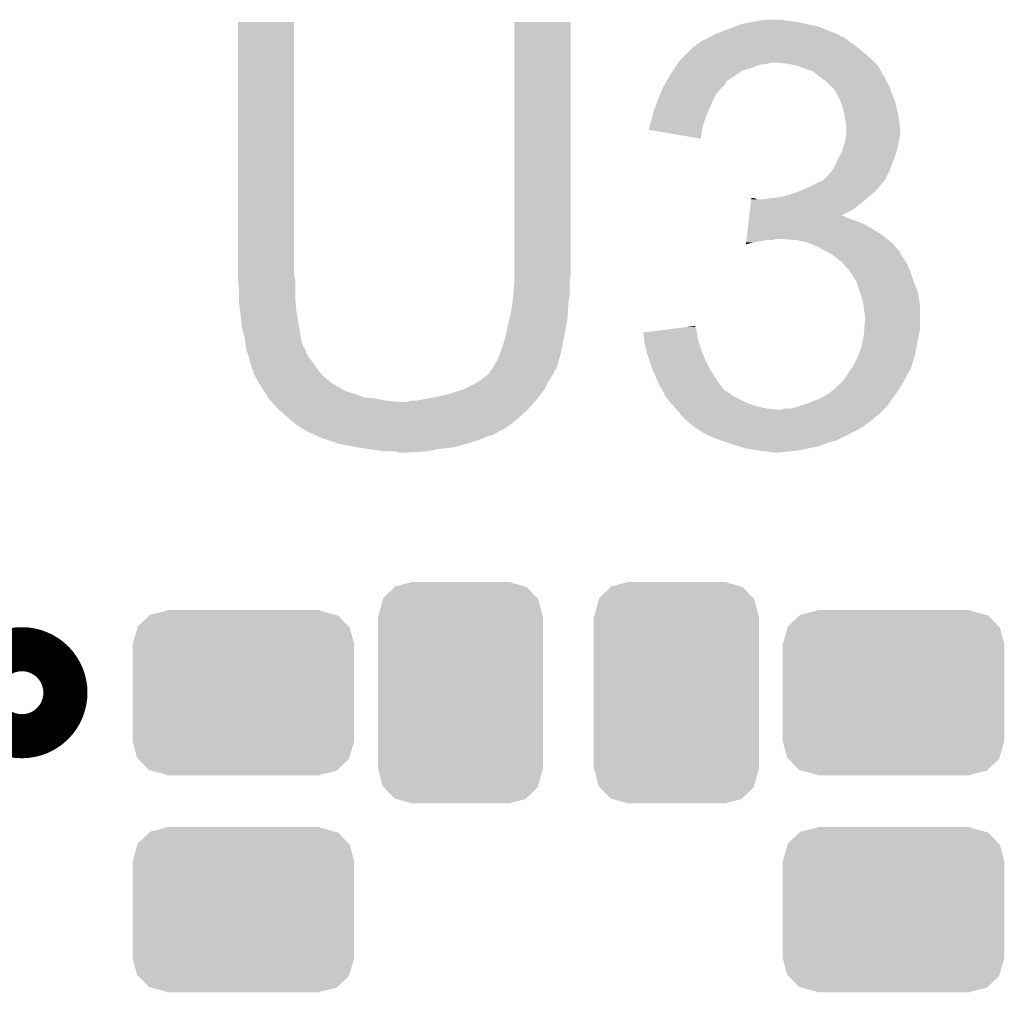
# Model space of a CAD drawing. Extents: x -0.05 to 0.95, y -0.15 to 1.54.
# Tile 40 of 45: x 0.4 to 0.49, y 1.33 to 1.42. Entities that reach past the tile are written whole.
import ezdxf

# ---------------------------------------------------------------- set-up
doc = ezdxf.new("R2010")
doc.units = 0
doc.layers.get('0').update_dxf_attribs({"linetype": 'CONTINUOUS'})
doc.layers.add('ACCEL_35_CLICK_V101_GTO', color=14, linetype='CONTINUOUS')
doc.layers.add('ACCEL_35_CLICK_V101_GTS', color=12, linetype='CONTINUOUS')

# ---------------------------------------------------------------- blocks, each defined once
blk = doc.blocks.new('CUSTOM_77')
for points in [[(-0.008455, 0.007081), (-0.00695, 0.00745), (0.008316, 0.007081), (0.00695, 0.00745)], [(-0.00695, 0.00745), (-0.00695, 0.0075), (0.00695, 0.00745), (0.00695, 0.0075)], [(-0.009584, 0.00602), (-0.00853, 0.00701), (0.009538, 0.00602), (0.008578, 0.00701)], [(-0.00853, 0.00701), (-0.008455, 0.007081), (0.008578, 0.00701), (0.008316, 0.007081)], [(-0.01005, 0.0044), (-0.009619, 0.005898), (0.01005, 0.0044), (0.009657, 0.005898)], [(-0.009619, 0.005898), (-0.009584, 0.00602), (0.009657, 0.005898), (0.009538, 0.00602)], [(-0.01005, -0.0044), (-0.01005, 0.0044), (0.01005, -0.0044), (0.01005, 0.0044)], [(-0.009657, -0.005898), (-0.01005, -0.0044), (0.009619, -0.005898), (0.01005, -0.0044)], [(-0.009538, -0.00602), (-0.009657, -0.005898), (0.009584, -0.00602), (0.009619, -0.005898)], [(-0.008578, -0.00701), (-0.009538, -0.00602), (0.00853, -0.00701), (0.009584, -0.00602)], [(-0.008316, -0.007081), (-0.008578, -0.00701), (0.008455, -0.007081), (0.00853, -0.00701)], [(-0.00695, -0.00745), (-0.008316, -0.007081), (0.00695, -0.00745), (0.008455, -0.007081)], [(-0.00695, -0.0075), (-0.00695, -0.00745), (0.00695, -0.0075), (0.00695, -0.00745)]]:
    blk.add_solid(points)
blk = doc.blocks.new('CUSTOM_78')
for points in [[(-0.005898, 0.009657), (-0.0044, 0.01005), (0.005812, 0.009657), (0.0044, 0.01005)], [(-0.00701, 0.008578), (-0.005946, 0.00961), (0.006979, 0.008578), (0.005978, 0.00961)], [(-0.005946, 0.00961), (-0.005898, 0.009657), (0.005978, 0.00961), (0.005812, 0.009657)], [(-0.00745, 0.007), (-0.007032, 0.008498), (0.00745, 0.007), (0.007057, 0.008498)], [(-0.007032, 0.008498), (-0.00701, 0.008578), (0.007057, 0.008498), (0.006979, 0.008578)], [(-0.0075, -0.00695), (-0.0075, 0.00695), (0.0075, -0.00695), (0.0075, 0.00695)], [(-0.00745, 0.00695), (-0.00745, 0.007), (0.00745, 0.00695), (0.00745, 0.007)], [(-0.00745, -0.007), (-0.00745, -0.00695), (0.00745, -0.007), (0.00745, -0.00695)], [(-0.007057, -0.008498), (-0.00745, -0.007), (0.007032, -0.008498), (0.00745, -0.007)], [(-0.006979, -0.008578), (-0.007057, -0.008498), (0.00701, -0.008578), (0.007032, -0.008498)], [(-0.005978, -0.00961), (-0.006979, -0.008578), (0.005946, -0.00961), (0.00701, -0.008578)], [(-0.005811, -0.009657), (-0.005978, -0.00961), (0.005898, -0.009657), (0.005946, -0.00961)], [(-0.0044, -0.01005), (-0.005811, -0.009657), (0.0044, -0.01005), (0.005898, -0.009657)]]:
    blk.add_solid(points)

msp = doc.modelspace()

# ---------------------------------------------------------------- linework, layer by layer
at = {"layer": 'ACCEL_35_CLICK_V101_GTO', "const_width": 0.0079}
msp.add_lwpolyline([(0.3984, 1.3595, 1), (0.4024, 1.3595, 1)], format="xyb", close=True, dxfattribs=at)
at = {"layer": 'ACCEL_35_CLICK_V101_GTO'}
for points in [[(0.42, 1.3974), (0.420001, 1.420399), (0.4251, 1.3974), (0.4251, 1.420399)], [(0.420001, 1.420399), (0.420001, 1.4204), (0.4251, 1.420399), (0.420001, 1.4204)], [(0.4451, 1.3982), (0.445101, 1.420399), (0.4502, 1.3982), (0.4502, 1.420399)], [(0.445101, 1.420399), (0.445101, 1.4204), (0.4502, 1.420399), (0.445101, 1.4204)], [(0.4644, 1.4197), (0.46518, 1.42), (0.47335, 1.4197), (0.4726, 1.42)], [(0.46518, 1.42), (0.4657, 1.4202), (0.4726, 1.42), (0.4716, 1.4202)], [(0.4657, 1.4202), (0.4667, 1.4204), (0.4716, 1.4202), (0.4707, 1.4204)], [(0.4667, 1.4204), (0.4672, 1.4205), (0.4707, 1.4204), (0.4699, 1.4205)], [(0.4672, 1.4205), (0.468, 1.4206), (0.4699, 1.4205), (0.4693, 1.4206)], [(0.462, 1.4186), (0.4628, 1.419), (0.4755, 1.4186), (0.475, 1.419)], [(0.4628, 1.419), (0.462967, 1.4191), (0.475, 1.419), (0.4747, 1.4191)], [(0.462967, 1.4191), (0.463133, 1.4192), (0.4747, 1.4191), (0.4746, 1.4192)], [(0.463133, 1.4192), (0.4633, 1.4193), (0.4746, 1.4192), (0.47435, 1.4193)], [(0.4633, 1.4193), (0.4644, 1.4197), (0.47435, 1.4193), (0.47335, 1.4197)], [(0.4609, 1.4177), (0.4613, 1.4181), (0.4767, 1.4177), (0.47622, 1.4181)], [(0.4613, 1.4181), (0.4615, 1.4182), (0.47622, 1.4181), (0.4761, 1.4182)], [(0.4615, 1.4182), (0.4617, 1.4184), (0.4761, 1.4182), (0.4758, 1.4184)], [(0.4617, 1.4184), (0.462, 1.4186), (0.4758, 1.4184), (0.4755, 1.4186)], [(0.4603, 1.4171), (0.4609, 1.4177), (0.4774, 1.4171), (0.4767, 1.4177)], [(0.459633, 1.4162), (0.459833, 1.4165), (0.4666, 1.4162), (0.4673, 1.4165)], [(0.459833, 1.4165), (0.4599, 1.4166), (0.4673, 1.4165), (0.468, 1.4166)], [(0.4599, 1.4166), (0.459967, 1.4167), (0.468, 1.4166), (0.4685, 1.4167)], [(0.459967, 1.4167), (0.4601, 1.4169), (0.4778, 1.4167), (0.4776, 1.4169)], [(0.4601, 1.4169), (0.4603, 1.4171), (0.4776, 1.4169), (0.4774, 1.4171)], [(0.4699, 1.4166), (0.4689, 1.4167), (0.4779, 1.4166), (0.4778, 1.4167)], [(0.4708, 1.4164), (0.4699, 1.4166), (0.4781, 1.4164), (0.4779, 1.4166)], [(0.4716, 1.4161), (0.4708, 1.4164), (0.478267, 1.4161), (0.4781, 1.4164)], [(0.458891, 1.414999), (0.459183, 1.4155), (0.4643, 1.414999), (0.4651, 1.4155)], [(0.459183, 1.4155), (0.4593, 1.4157), (0.4651, 1.4155), (0.46538, 1.4157)], [(0.4593, 1.4157), (0.4595, 1.416), (0.46538, 1.4157), (0.4658, 1.416)], [(0.4595, 1.416), (0.459633, 1.4162), (0.4658, 1.416), (0.4666, 1.4162)], [(0.4722, 1.4159), (0.4716, 1.4161), (0.478378, 1.4159), (0.478267, 1.4161)], [(0.4727, 1.4155), (0.4722, 1.4159), (0.4786, 1.4155), (0.478378, 1.4159)], [(0.472834, 1.4154), (0.4727, 1.4155), (0.4787, 1.4154), (0.4786, 1.4155)], [(0.4731, 1.4152), (0.472834, 1.4154), (0.478767, 1.4152), (0.4787, 1.4154)], [(0.458475, 1.4142), (0.4586, 1.4145), (0.4637, 1.4142), (0.464, 1.4145)], [(0.4586, 1.4145), (0.458658, 1.4146), (0.464, 1.4145), (0.4641, 1.4146)], [(0.458658, 1.4146), (0.458833, 1.4149), (0.4641, 1.4146), (0.4643, 1.4149)], [(0.458833, 1.4149), (0.458891, 1.414999), (0.4643, 1.4149), (0.4643, 1.414999)], [(0.47325, 1.4151), (0.4731, 1.4152), (0.4788, 1.4151), (0.478767, 1.4152)], [(0.4734, 1.415), (0.47325, 1.4151), (0.47886, 1.415), (0.4788, 1.4151)], [(0.4738, 1.4146), (0.4734, 1.415), (0.4791, 1.4146), (0.47886, 1.415)], [(0.4741, 1.4143), (0.4738, 1.4146), (0.4792, 1.4143), (0.4791, 1.4146)], [(0.4581, 1.4133), (0.458267, 1.4137), (0.463128, 1.4133), (0.4633, 1.4137)], [(0.458267, 1.4137), (0.458475, 1.4142), (0.4633, 1.4137), (0.4637, 1.4142)], [(0.474271, 1.414), (0.4741, 1.4143), (0.4793, 1.414), (0.4792, 1.4143)], [(0.4745, 1.4136), (0.474271, 1.414), (0.479471, 1.4136), (0.4793, 1.414)], [(0.474629, 1.4133), (0.4745, 1.4136), (0.4796, 1.4133), (0.479471, 1.4136)], [(0.4577, 1.4122), (0.457991, 1.413), (0.462644, 1.4122), (0.463, 1.413)], [(0.457991, 1.413), (0.4581, 1.4133), (0.463, 1.413), (0.463128, 1.4133)], [(0.4748, 1.4129), (0.474629, 1.4133), (0.4797, 1.4129), (0.4796, 1.4133)], [(0.474914, 1.4125), (0.4748, 1.4129), (0.4798, 1.4125), (0.4797, 1.4129)], [(0.4575, 1.4114), (0.457675, 1.4121), (0.462345, 1.4114), (0.4626, 1.4121)], [(0.457675, 1.4121), (0.4577, 1.4122), (0.4626, 1.4121), (0.462644, 1.4122)], [(0.475, 1.4122), (0.474914, 1.4125), (0.47986, 1.4122), (0.4798, 1.4125)], [(0.4751, 1.4116), (0.475, 1.4122), (0.47998, 1.4116), (0.47986, 1.4122)], [(0.4573, 1.4107), (0.4574, 1.4109), (0.46215, 1.4107), (0.462183, 1.4109)], [(0.4574, 1.4111), (0.4575, 1.4114), (0.462236, 1.4111), (0.462345, 1.4114)], [(0.4574, 1.411), (0.4574, 1.4111), (0.4622, 1.411), (0.462236, 1.4111)], [(0.4574, 1.4109), (0.4574, 1.411), (0.462183, 1.4109), (0.4622, 1.411)], [(0.47512, 1.4115), (0.4751, 1.4116), (0.48, 1.4115), (0.47998, 1.4116)], [(0.4752, 1.4111), (0.47512, 1.4115), (0.480044, 1.4111), (0.48, 1.4115)], [(0.4752, 1.4106), (0.4752, 1.4111), (0.4801, 1.4106), (0.480044, 1.4111)], [(0.4573, 1.410601), (0.4573, 1.4107), (0.462133, 1.410601), (0.46215, 1.4107)], [(0.461999, 1.4098), (0.4573, 1.410601), (0.461999, 1.4098), (0.462133, 1.410601)], [(0.475133, 1.4097), (0.4752, 1.4101), (0.48, 1.4097), (0.4801, 1.4101)], [(0.4752, 1.4101), (0.4752, 1.4106), (0.4801, 1.4101), (0.4801, 1.4106)], [(0.4748, 1.4086), (0.474967, 1.4091), (0.479757, 1.4086), (0.4799, 1.4091)], [(0.474967, 1.4091), (0.4751, 1.4095), (0.4799, 1.4091), (0.479967, 1.4095)], [(0.4751, 1.4095), (0.475133, 1.4097), (0.479967, 1.4095), (0.48, 1.4097)], [(0.474, 1.407), (0.4747, 1.4084), (0.479175, 1.407), (0.4797, 1.4084)], [(0.4747, 1.4084), (0.4748, 1.4086), (0.4797, 1.4084), (0.479757, 1.4086)], [(0.4732, 1.4061), (0.4736, 1.4065), (0.47875, 1.4061), (0.47895, 1.4065)], [(0.4736, 1.4065), (0.47384, 1.4068), (0.47895, 1.4065), (0.4791, 1.4068)], [(0.47384, 1.4068), (0.474, 1.407), (0.4791, 1.4068), (0.479175, 1.407)], [(0.4718, 1.4054), (0.4724, 1.4057), (0.478175, 1.4054), (0.4784, 1.4057)], [(0.4724, 1.4057), (0.4728, 1.4059), (0.4784, 1.4057), (0.4786, 1.4059)], [(0.4729, 1.4059), (0.47305, 1.406), (0.4786, 1.4059), (0.4787, 1.406)], [(0.47305, 1.406), (0.4732, 1.4061), (0.4787, 1.406), (0.47875, 1.4061)], [(0.4692, 1.4045), (0.47, 1.4047), (0.47722, 1.4045), (0.47746, 1.4047)], [(0.47, 1.4047), (0.4706, 1.4049), (0.47746, 1.4047), (0.4777, 1.4049)], [(0.4706, 1.4049), (0.4709, 1.405), (0.4777, 1.4049), (0.4778, 1.405)], [(0.4709, 1.405), (0.471575, 1.4053), (0.4778, 1.405), (0.4781, 1.4053)], [(0.471575, 1.4053), (0.4718, 1.4054), (0.4781, 1.4053), (0.478175, 1.4054)], [(0.46647, 1.4033), (0.466529, 1.4038), (0.4757, 1.4033), (0.4764, 1.4038)], [(0.466529, 1.4038), (0.466589, 1.4043), (0.4764, 1.4038), (0.476983, 1.4043)], [(0.466589, 1.4043), (0.466601, 1.4044), (0.4671, 1.4043), (0.4669, 1.4044)], [(0.466601, 1.4044), (0.466601, 1.4044), (0.4669, 1.4044), (0.466601, 1.4044)], [(0.4678, 1.4043), (0.4685, 1.4044), (0.476983, 1.4043), (0.4771, 1.4044)], [(0.4685, 1.4044), (0.4692, 1.4045), (0.4771, 1.4044), (0.47722, 1.4045)], [(0.46641, 1.4028), (0.46647, 1.4033), (0.474704, 1.4028), (0.4757, 1.4033)], [(0.466267, 1.4016), (0.466326, 1.4021), (0.4776, 1.4016), (0.4767, 1.4021)], [(0.466326, 1.4021), (0.466362, 1.4024), (0.4767, 1.4021), (0.4759, 1.4024)], [(0.466362, 1.4024), (0.466386, 1.4026), (0.4759, 1.4024), (0.4753, 1.4026)], [(0.466386, 1.4026), (0.46641, 1.4028), (0.4753, 1.4026), (0.4749, 1.4028)], [(0.46641, 1.4028), (0.46641, 1.4028), (0.4749, 1.4028), (0.474704, 1.4028)], [(0.46616, 1.4007), (0.466207, 1.4011), (0.478914, 1.4007), (0.4784, 1.4011)], [(0.466207, 1.4011), (0.466267, 1.4016), (0.4784, 1.4011), (0.4776, 1.4016)], [(0.4661, 1.400201), (0.466124, 1.4004), (0.4661, 1.400201), (0.4668, 1.4004)], [(0.466124, 1.4004), (0.466136, 1.4005), (0.4668, 1.4004), (0.4675, 1.4005)], [(0.466136, 1.4005), (0.466148, 1.4006), (0.4675, 1.4005), (0.468, 1.4006)], [(0.466148, 1.4006), (0.46616, 1.4007), (0.4685, 1.4006), (0.4689, 1.4007)], [(0.4706, 1.4006), (0.4694, 1.4007), (0.479043, 1.4006), (0.478914, 1.4007)], [(0.4716, 1.4004), (0.4706, 1.4006), (0.4793, 1.4004), (0.479043, 1.4006)], [(0.4726, 1.4), (0.4716, 1.4004), (0.479656, 1.4), (0.4793, 1.4004)], [(0.4733, 1.3996), (0.4726, 1.4), (0.480011, 1.3996), (0.479656, 1.4)], [(0.473501, 1.3995), (0.4733, 1.3996), (0.4801, 1.3995), (0.480011, 1.3996)], [(0.473701, 1.3994), (0.473501, 1.3995), (0.4801, 1.3994), (0.4801, 1.3995)], [(0.4739, 1.3993), (0.473701, 1.3994), (0.480167, 1.3993), (0.4801, 1.3994)], [(0.4744, 1.3989), (0.4739, 1.3993), (0.480433, 1.3989), (0.480167, 1.3993)], [(0.4747, 1.3987), (0.4744, 1.3989), (0.480567, 1.3987), (0.480433, 1.3989)], [(0.4748, 1.3986), (0.4747, 1.3987), (0.480633, 1.3986), (0.480567, 1.3987)], [(0.474888, 1.3985), (0.4748, 1.3986), (0.4807, 1.3985), (0.480633, 1.3986)], [(0.4755, 1.3978), (0.474888, 1.3985), (0.481, 1.3978), (0.4807, 1.3985)], [(0.4451, 1.3973), (0.4451, 1.3982), (0.4502, 1.3973), (0.4502, 1.3982)], [(0.4761, 1.3969), (0.4755, 1.3978), (0.4813, 1.3969), (0.481, 1.3978)], [(0.42, 1.3971), (0.42, 1.3974), (0.425175, 1.3971), (0.4251, 1.3974)], [(0.420009, 1.397), (0.42, 1.3971), (0.4252, 1.397), (0.425175, 1.3971)], [(0.4201, 1.396), (0.420009, 1.397), (0.4252, 1.396), (0.4252, 1.397)], [(0.445, 1.3957), (0.445092, 1.3968), (0.4501, 1.3957), (0.4501, 1.3968)], [(0.445092, 1.3968), (0.4451, 1.3969), (0.4501, 1.3968), (0.45012, 1.3969)], [(0.4451, 1.3969), (0.4451, 1.3973), (0.45012, 1.3969), (0.4502, 1.3973)], [(0.476433, 1.3959), (0.4761, 1.3969), (0.4817, 1.3959), (0.4813, 1.3969)], [(0.4201, 1.3954), (0.4201, 1.396), (0.4252, 1.3954), (0.4252, 1.396)], [(0.44498, 1.3955), (0.445, 1.3957), (0.4501, 1.3955), (0.4501, 1.3957)], [(0.4767, 1.3951), (0.476433, 1.3959), (0.481833, 1.3951), (0.4817, 1.3959)], [(0.4201, 1.395), (0.4201, 1.3954), (0.425233, 1.395), (0.4252, 1.3954)], [(0.420189, 1.3942), (0.4201, 1.395), (0.4253, 1.3942), (0.425233, 1.395)], [(0.4449, 1.3947), (0.44492, 1.3949), (0.449987, 1.3947), (0.45, 1.3949)], [(0.44492, 1.3949), (0.44498, 1.3955), (0.45, 1.3949), (0.4501, 1.3955)], [(0.476757, 1.3947), (0.4767, 1.3951), (0.4819, 1.3947), (0.481833, 1.3951)], [(0.4202, 1.3941), (0.420189, 1.3942), (0.425317, 1.3941), (0.4253, 1.3942)], [(0.4204, 1.3925), (0.4202, 1.3941), (0.425583, 1.3925), (0.425317, 1.3941)], [(0.4447, 1.3937), (0.4449, 1.3947), (0.44992, 1.3937), (0.449987, 1.3947)], [(0.4768, 1.3944), (0.476757, 1.3947), (0.4819, 1.3944), (0.4819, 1.3947)], [(0.4769, 1.3938), (0.4768, 1.3944), (0.4819, 1.3938), (0.4819, 1.3944)], [(0.4443, 1.3919), (0.444633, 1.3934), (0.449619, 1.3919), (0.4499, 1.3934)], [(0.444633, 1.3934), (0.4447, 1.3937), (0.4499, 1.3934), (0.44992, 1.3937)], [(0.476842, 1.3925), (0.4769, 1.3932), (0.4819, 1.3925), (0.4819, 1.3932)], [(0.4769, 1.3932), (0.4769, 1.3938), (0.4819, 1.3932), (0.4819, 1.3938)], [(0.4206, 1.3918), (0.4204, 1.3925), (0.4257, 1.3918), (0.425583, 1.3925)], [(0.456801, 1.3922), (0.458369, 1.3924), (0.461667, 1.3922), (0.4616, 1.3924)], [(0.456812, 1.3921), (0.456801, 1.3922), (0.4617, 1.3921), (0.461667, 1.3922)], [(0.456845, 1.3918), (0.456812, 1.3921), (0.4617, 1.3918), (0.4617, 1.3921)], [(0.458369, 1.3924), (0.459937, 1.3926), (0.4616, 1.3924), (0.4616, 1.3926)], [(0.459937, 1.3926), (0.460721, 1.3927), (0.4616, 1.3926), (0.4615, 1.3927)], [(0.460721, 1.3927), (0.4615, 1.392799), (0.4615, 1.3927), (0.4615, 1.392799)], [(0.4768, 1.392), (0.476842, 1.3925), (0.4818, 1.392), (0.4819, 1.3925)], [(0.420671, 1.3913), (0.4206, 1.3918), (0.4258, 1.3913), (0.4257, 1.3918)], [(0.4207, 1.3911), (0.420671, 1.3913), (0.42588, 1.3911), (0.4258, 1.3913)], [(0.4439, 1.3906), (0.4441, 1.3912), (0.44936, 1.3906), (0.44948, 1.3912)], [(0.4441, 1.3912), (0.444271, 1.3918), (0.44948, 1.3912), (0.4496, 1.3918)], [(0.444271, 1.3918), (0.4443, 1.3919), (0.4496, 1.3918), (0.449619, 1.3919)], [(0.456889, 1.3914), (0.456845, 1.3918), (0.4618, 1.3914), (0.4617, 1.3918)], [(0.4569, 1.3913), (0.456889, 1.3914), (0.461833, 1.3913), (0.4618, 1.3914)], [(0.457078, 1.3905), (0.4569, 1.3913), (0.4621, 1.3905), (0.461833, 1.3913)], [(0.476618, 1.391), (0.4768, 1.392), (0.4816, 1.391), (0.4818, 1.392)], [(0.42075, 1.3908), (0.4207, 1.3911), (0.426, 1.3908), (0.42588, 1.3911)], [(0.420767, 1.3907), (0.42075, 1.3908), (0.4261, 1.3907), (0.426, 1.3908)], [(0.4208, 1.3905), (0.420767, 1.3907), (0.426167, 1.3905), (0.4261, 1.3907)], [(0.42084, 1.3904), (0.4208, 1.3905), (0.4262, 1.3904), (0.426167, 1.3905)], [(0.421, 1.39), (0.42084, 1.3904), (0.4264, 1.39), (0.4262, 1.3904)], [(0.4435, 1.3896), (0.44378, 1.3903), (0.4491, 1.3896), (0.4493, 1.3903)], [(0.44378, 1.3903), (0.4439, 1.3906), (0.4493, 1.3903), (0.44936, 1.3906)], [(0.4571, 1.3904), (0.457078, 1.3905), (0.46214, 1.3904), (0.4621, 1.3905)], [(0.4574, 1.3895), (0.4571, 1.3904), (0.4625, 1.3895), (0.46214, 1.3904)], [(0.4762, 1.3899), (0.4764, 1.3904), (0.481357, 1.3899), (0.4815, 1.3904)], [(0.4764, 1.3904), (0.4766, 1.3909), (0.4815, 1.3904), (0.481583, 1.3909)], [(0.4766, 1.3909), (0.476618, 1.391), (0.481583, 1.3909), (0.4816, 1.391)], [(0.4211, 1.3895), (0.421, 1.39), (0.4268, 1.3895), (0.4264, 1.39)], [(0.4213, 1.3889), (0.4211, 1.3895), (0.4272, 1.3889), (0.4268, 1.3895)], [(0.4433, 1.3893), (0.4435, 1.3896), (0.449014, 1.3893), (0.4491, 1.3896)], [(0.4576, 1.3889), (0.4574, 1.3895), (0.462833, 1.3889), (0.4625, 1.3895)], [(0.4758, 1.3891), (0.4762, 1.3899), (0.481129, 1.3891), (0.481357, 1.3899)], [(0.4214, 1.3887), (0.4213, 1.3889), (0.427366, 1.3887), (0.4272, 1.3889)], [(0.4214, 1.3885), (0.4214, 1.3887), (0.427533, 1.3885), (0.427366, 1.3887)], [(0.4428, 1.3885), (0.4429, 1.3887), (0.44865, 1.3885), (0.44875, 1.3887)], [(0.4429, 1.3887), (0.443, 1.3888), (0.44875, 1.3887), (0.4488, 1.3888)], [(0.443, 1.3888), (0.4431, 1.3889), (0.4488, 1.3888), (0.4489, 1.3889)], [(0.4431, 1.3889), (0.4433, 1.3893), (0.4489, 1.3889), (0.449014, 1.3893)], [(0.457729, 1.3886), (0.4576, 1.3889), (0.463, 1.3886), (0.462833, 1.3889)], [(0.458114, 1.3877), (0.457729, 1.3886), (0.4636, 1.3877), (0.463, 1.3886)], [(0.4753, 1.3884), (0.475728, 1.389), (0.480757, 1.3884), (0.4811, 1.389)], [(0.475728, 1.389), (0.4758, 1.3891), (0.4811, 1.389), (0.481129, 1.3891)], [(0.421517, 1.3883), (0.4214, 1.3885), (0.4277, 1.3883), (0.427533, 1.3885)], [(0.421867, 1.3877), (0.421517, 1.3883), (0.4284, 1.3877), (0.4277, 1.3883)], [(0.4221, 1.3873), (0.421867, 1.3877), (0.42904, 1.3873), (0.4284, 1.3877)], [(0.4416, 1.3876), (0.4419, 1.3878), (0.4481, 1.3876), (0.4482, 1.3878)], [(0.4419, 1.3878), (0.4422, 1.388), (0.4482, 1.3878), (0.448333, 1.388)], [(0.4422, 1.388), (0.4427, 1.3884), (0.448333, 1.388), (0.4486, 1.3884)], [(0.4427, 1.3884), (0.4428, 1.3885), (0.4486, 1.3884), (0.44865, 1.3885)], [(0.4582, 1.3875), (0.458114, 1.3877), (0.46375, 1.3875), (0.4636, 1.3877)], [(0.4746, 1.3875), (0.4748, 1.3877), (0.480275, 1.3875), (0.4804, 1.3877)], [(0.4748, 1.3877), (0.475, 1.3879), (0.4804, 1.3877), (0.4805, 1.3879)], [(0.475, 1.3879), (0.47524, 1.3883), (0.4805, 1.3879), (0.4807, 1.3883)], [(0.47524, 1.3883), (0.4753, 1.3884), (0.4807, 1.3883), (0.480757, 1.3884)], [(0.422164, 1.3872), (0.4221, 1.3873), (0.4292, 1.3872), (0.42904, 1.3873)], [(0.422291, 1.387), (0.422164, 1.3872), (0.4295, 1.387), (0.4293, 1.3872)], [(0.422164, 1.3872), (0.422164, 1.3872), (0.4293, 1.3872), (0.4292, 1.3872)], [(0.422418, 1.3868), (0.422291, 1.387), (0.43, 1.3868), (0.4295, 1.387)], [(0.422546, 1.3866), (0.422418, 1.3868), (0.4307, 1.3866), (0.43, 1.3868)], [(0.4391, 1.3866), (0.4404, 1.387), (0.447489, 1.3866), (0.4478, 1.387)], [(0.4404, 1.387), (0.4416, 1.3876), (0.4478, 1.387), (0.4481, 1.3876)], [(0.4585, 1.387), (0.4582, 1.3875), (0.464125, 1.387), (0.46375, 1.3875)], [(0.45855, 1.3869), (0.4585, 1.387), (0.4642, 1.3869), (0.464125, 1.387)], [(0.45865, 1.3867), (0.45855, 1.3869), (0.4646, 1.3867), (0.4643, 1.3869)], [(0.45855, 1.3869), (0.45855, 1.3869), (0.4643, 1.3869), (0.4642, 1.3869)], [(0.4737, 1.3867), (0.473925, 1.3869), (0.479757, 1.3867), (0.4799, 1.3869)], [(0.473925, 1.3869), (0.4746, 1.3875), (0.4799, 1.3869), (0.480275, 1.3875)], [(0.422737, 1.3863), (0.422546, 1.3866), (0.4315, 1.3863), (0.4307, 1.3866)], [(0.4228, 1.3862), (0.422737, 1.3863), (0.432499, 1.3862), (0.4315, 1.3863)], [(0.422978, 1.386), (0.4228, 1.3862), (0.4335, 1.386), (0.4325, 1.3862)], [(0.4228, 1.3862), (0.4228, 1.3862), (0.4325, 1.3862), (0.432499, 1.3862)], [(0.423067, 1.3859), (0.422978, 1.386), (0.4347, 1.3859), (0.4335, 1.386)], [(0.4236, 1.3853), (0.423067, 1.3859), (0.446389, 1.3853), (0.446922, 1.3859)], [(0.4353, 1.3859), (0.4356, 1.386), (0.446922, 1.3859), (0.447011, 1.386)], [(0.4361, 1.386), (0.4366, 1.3861), (0.447011, 1.386), (0.4471, 1.3861)], [(0.4366, 1.3861), (0.4378, 1.3863), (0.4471, 1.3861), (0.447255, 1.3863)], [(0.4378, 1.3863), (0.4391, 1.3866), (0.447255, 1.3863), (0.447489, 1.3866)], [(0.4588, 1.3864), (0.45865, 1.3867), (0.465, 1.3864), (0.4646, 1.3867)], [(0.4592, 1.3859), (0.4588, 1.3864), (0.466, 1.3859), (0.465, 1.3864)], [(0.4593, 1.3858), (0.4592, 1.3859), (0.4662, 1.3858), (0.466, 1.3859)], [(0.4718, 1.3858), (0.4728, 1.3862), (0.479114, 1.3858), (0.4794, 1.3862)], [(0.4728, 1.3862), (0.4737, 1.3867), (0.4794, 1.3862), (0.479757, 1.3867)], [(0.423714, 1.3852), (0.4236, 1.3853), (0.4463, 1.3852), (0.446389, 1.3853)], [(0.424743, 1.3843), (0.423714, 1.3852), (0.4453, 1.3843), (0.4463, 1.3852)], [(0.4595, 1.3856), (0.4593, 1.3858), (0.4668, 1.3856), (0.4662, 1.3858)], [(0.459575, 1.3855), (0.4595, 1.3856), (0.4671, 1.3855), (0.4668, 1.3856)], [(0.459725, 1.3853), (0.459575, 1.3855), (0.468, 1.3853), (0.4671, 1.3855)], [(0.4598, 1.3852), (0.459725, 1.3853), (0.468999, 1.3852), (0.468, 1.3853)], [(0.4601, 1.3849), (0.4598, 1.3852), (0.4783, 1.3849), (0.4786, 1.3852)], [(0.4598, 1.3852), (0.4598, 1.3852), (0.469, 1.3852), (0.468999, 1.3852)], [(0.4693, 1.3852), (0.4696, 1.3853), (0.4786, 1.3852), (0.4787, 1.3853)], [(0.4702, 1.3853), (0.4709, 1.3855), (0.4787, 1.3853), (0.4789, 1.3855)], [(0.4709, 1.3855), (0.4718, 1.3858), (0.4789, 1.3855), (0.479114, 1.3858)], [(0.4252, 1.3839), (0.424743, 1.3843), (0.444767, 1.3839), (0.4453, 1.3843)], [(0.4602, 1.3847), (0.4601, 1.3849), (0.4781, 1.3847), (0.4783, 1.3849)], [(0.4604, 1.3845), (0.4602, 1.3847), (0.4778, 1.3845), (0.4781, 1.3847)], [(0.4606, 1.3843), (0.4604, 1.3845), (0.4776, 1.3843), (0.4778, 1.3845)], [(0.4612, 1.3838), (0.4606, 1.3843), (0.476933, 1.3838), (0.4776, 1.3843)], [(0.4258, 1.3835), (0.4252, 1.3839), (0.444233, 1.3835), (0.444767, 1.3839)], [(0.426, 1.3834), (0.4258, 1.3835), (0.4441, 1.3834), (0.444233, 1.3835)], [(0.426001, 1.3834), (0.426, 1.3834), (0.444, 1.3834), (0.4441, 1.3834)], [(0.4262, 1.3833), (0.426001, 1.3834), (0.4439, 1.3833), (0.444, 1.3834)], [(0.4263, 1.3832), (0.4262, 1.3833), (0.44365, 1.3832), (0.4438, 1.3833)], [(0.4262, 1.3833), (0.4262, 1.3833), (0.4438, 1.3833), (0.4439, 1.3833)], [(0.426534, 1.3831), (0.4263, 1.3832), (0.4435, 1.3831), (0.44365, 1.3832)], [(0.46134, 1.3837), (0.4612, 1.3838), (0.4768, 1.3837), (0.476933, 1.3838)], [(0.46176, 1.3834), (0.46134, 1.3837), (0.4763, 1.3834), (0.4768, 1.3837)], [(0.4619, 1.3833), (0.46176, 1.3834), (0.4761, 1.3833), (0.4763, 1.3834)], [(0.4626, 1.3829), (0.4619, 1.3833), (0.4753, 1.3829), (0.4761, 1.3833)], [(0.427, 1.3829), (0.426534, 1.3831), (0.4431, 1.3829), (0.4435, 1.3831)], [(0.427233, 1.3828), (0.427, 1.3829), (0.4427, 1.3828), (0.4431, 1.3829)], [(0.4277, 1.3826), (0.427233, 1.3828), (0.4423, 1.3826), (0.4427, 1.3828)], [(0.4289, 1.3822), (0.4277, 1.3826), (0.4411, 1.3822), (0.4423, 1.3826)], [(0.4633, 1.3826), (0.4626, 1.3829), (0.4747, 1.3826), (0.4753, 1.3829)], [(0.46386, 1.3824), (0.4633, 1.3826), (0.4743, 1.3824), (0.4747, 1.3826)], [(0.46442, 1.3822), (0.46386, 1.3824), (0.4736, 1.3822), (0.4743, 1.3824)], [(0.4292, 1.3821), (0.4289, 1.3822), (0.44075, 1.3821), (0.4411, 1.3822)], [(0.4307, 1.3818), (0.4292, 1.3821), (0.4397, 1.3818), (0.44075, 1.3821)], [(0.43135, 1.3817), (0.4307, 1.3818), (0.4389, 1.3817), (0.4397, 1.3818)], [(0.432, 1.3816), (0.43135, 1.3817), (0.438, 1.3816), (0.4389, 1.3817)], [(0.4327, 1.3815), (0.432, 1.3816), (0.43755, 1.3815), (0.438, 1.3816)], [(0.4333, 1.3814), (0.4327, 1.3815), (0.4371, 1.3814), (0.43755, 1.3815)], [(0.4347, 1.3813), (0.4343, 1.3814), (0.4352, 1.3813), (0.4371, 1.3814)], [(0.4647, 1.3821), (0.46442, 1.3822), (0.473333, 1.3821), (0.4736, 1.3822)], [(0.46535, 1.3819), (0.4647, 1.3821), (0.4728, 1.3819), (0.473333, 1.3821)], [(0.466, 1.3817), (0.46535, 1.3819), (0.4719, 1.3817), (0.4728, 1.3819)], [(0.4672, 1.3815), (0.466, 1.3817), (0.4709, 1.3815), (0.4719, 1.3817)], [(0.4677, 1.3814), (0.4672, 1.3815), (0.47, 1.3814), (0.4709, 1.3815)], [(0.4685, 1.3813), (0.4681, 1.3814), (0.469, 1.3813), (0.47, 1.3814)]]:
    msp.add_solid(points, dxfattribs=at)

# ---------------------------------------------------------------- block references
at = {"layer": 'ACCEL_35_CLICK_V101_GTS'}
for name, p in [('CUSTOM_78', (0.4402, 1.3595)), ('CUSTOM_78', (0.4598, 1.3595)), ('CUSTOM_77', (0.4205, 1.3595)), ('CUSTOM_77', (0.4795, 1.3595)), ('CUSTOM_77', (0.4205, 1.3398)), ('CUSTOM_77', (0.4795, 1.3398))]:
    msp.add_blockref(name, p, dxfattribs=at)

doc.saveas('drawing.dxf')
